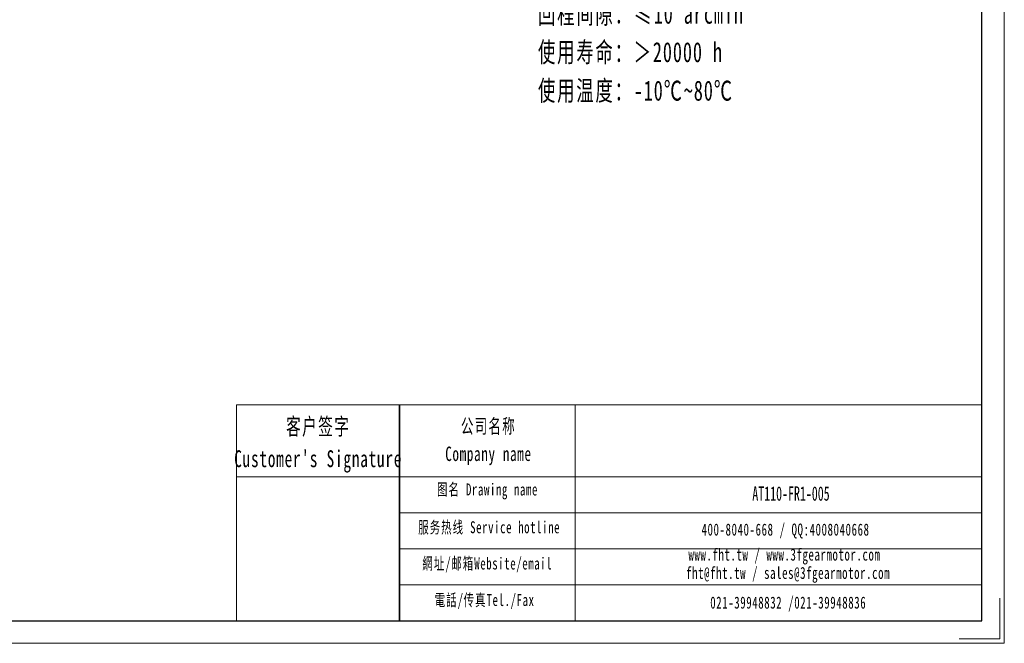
# Model space of a CAD drawing. Header units: millimetres. Extents: x 1110 to 2087, y -85 to 606.
# Tile 3 of 5: x 1578 to 2087, y -85 to 237. Entities that reach past the tile are written whole.
import ezdxf

# ---------------------------------------------------------------- set-up
doc = ezdxf.new("R2010")
doc.units = ezdxf.units.MM
doc.layers.get('0').update_dxf_attribs({"lineweight": 35})
for name, color, linetype, lineweight in [('7标注层', 4, 'Continuous', 18), ('SLD-0', 7, 'Continuous', 18), ('图框_外框线', 7, 'Continuous', 18), ('尺寸线层', 3, 'Continuous', 18)]:
    doc.layers.add(name, color=color, linetype=linetype, lineweight=lineweight)
doc.styles.add('标准', font='txt', dxfattribs={"width": 0.667})

msp = doc.modelspace()

# ---------------------------------------------------------------- linework, layer by layer
msp.add_line((1774.3471, 38.0294), (1774.3471, -73.6678))
at = {"layer": '7标注层', "color": 0}
msp.add_line((1690.089, 38.0294), (1690.089, -73.6487), dxfattribs=at)
at = {"layer": '图框_外框线'}
for p, q in [((1690.089, 38.0294), (1774.3471, 38.0294)), ((1774.3471, 38.0294), (1774.3471, -73.6487)), ((1774.3471, 38.0294), (2075.1726, 38.0294)), ((1865.1295, 38.0294), (1865.1295, -73.6487)), ((1690.089, 0.7624), (1774.3471, 0.7624)), ((1774.3471, 0.7624), (2075.1726, 0.7624)), ((1774.3471, -17.8712), (2075.1726, -17.8712)), ((1774.3471, -36.5047), (2075.1726, -36.5047)), ((1774.3471, -55.1382), (2075.1726, -55.1382))]:
    msp.add_line(p, q, dxfattribs=at)
at = {"layer": '图框_外框线', "color": 3}
msp.add_lwpolyline([(1109.6262, -85.2817), (2086.8057, -85.2817), (2086.8057, 605.7238), (1109.6262, 605.7238)], close=True, dxfattribs=at)
at = {"layer": '图框_外框线', "color": 3, "lineweight": 25}
msp.add_lwpolyline([(1167.7916, -73.6487), (2075.1726, -73.6487), (2075.1726, 594.0907), (1167.7916, 594.0907)], close=True, dxfattribs=at)
at = {"layer": '图框_外框线', "color": 3}
msp.add_lwpolyline([(2084.4791, -62.0156), (2084.4791, -82.9551), (2063.5395, -82.9551)], dxfattribs=at)

# ---------------------------------------------------------------- texts
at = {"layer": 'SLD-0', "color": 1, "attachment_point": 2, "line_spacing_factor": 1.15057, "style": '标准'}
for s, insert, char_height, width in [("\\T1.1;客户签字\\PCustomer's Signature", (1732.3633, 31.1349), 8.695648, 108.174753), ('\\T1.1;公司名称\\PCompany name', (1820.3141, 30.6733), 7.453412, 96.498416), ('\\T1.1;图名 Drawing name', (1819.8046, -2.6725), 6.211177, 79.43278), ('{\\fSimSun|b1|i0|c134|p49;\\H0.73946x;\\W0.91621x;AT110-FR1-005}', (1976.5978, -4.1723), 10, 63.282401), ('\\T1.1;服务热线 Service hotline', (1820.6854, -22.2034), 6.211177, 88.495748), ('\\T1.1;400-8040-668 / QQ:4008040668', (1973.7932, -23.3902), 6.211177, 180.840956), ('\\T1.1;網址/邮箱Website/email', (1819.7182, -40.9167), 6.211177, 92.115744), ('\\T1.1;www.fht.tw / www.3fgearmotor.com ', (1973.2205, -36.3272), 6.211177, 181.044533), ('{\\T1.10000;fht@fht.tw / sales@3fgearmotor.com }', (1975.1135, -45.7852), 6.211177, 181.044533), ('\\T1.1;電話/传真Tel./Fax', (1818.3267, -59.7759), 6.211177, 93.223626), ('\\T1.1;021-39948832 /021-39948836 ', (1975.1784, -61.1339), 6.211177, 138.241196)]:
    msp.add_mtext(s, dxfattribs=dict(at, insert=insert, char_height=char_height, width=width))
at = {"layer": '尺寸线层', "insert": (1845.8897, 384.4831), "char_height": 7.2576, "width": 140.195535, "attachment_point": 1, "line_spacing_factor": 1.15057, "style": '标准'}
msp.add_mtext('\\T1.1;{\\H1.42857x;性能参数：\\P减速比：1:5\\P额定输出力矩：150 N.m\\P最大加速力矩：1.5倍额定扭矩\\P额定输入转速：3000 rpm\\P容许径向力：2700 N\\P容许轴向力：1350 N\\P回程间隙：≤10 arcmin\\P使用寿命：＞20000 h\\P使用温度：-10℃~80℃\\P}', dxfattribs=at)

doc.saveas('drawing.dxf')
